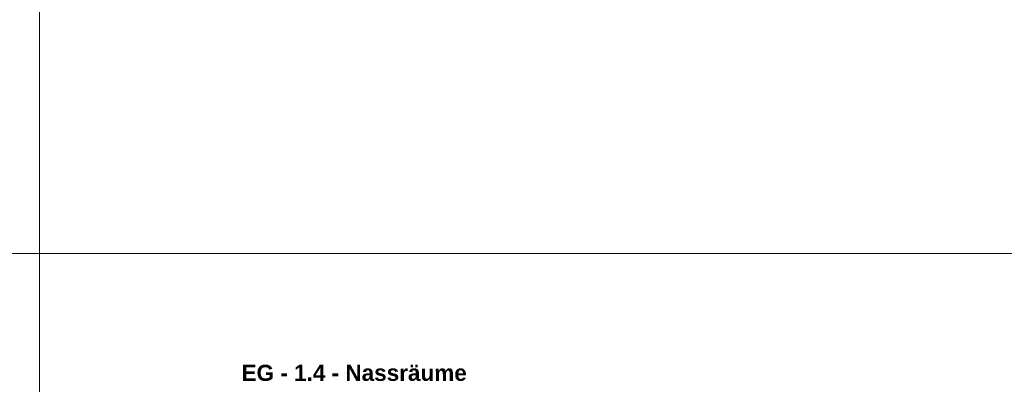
# Model space of a CAD drawing. Header units: metres. Extents: x 0.4 to 30.1, y -10.7 to 8.6.
# Tile 220 of 256: x 11.963 to 13.811, y -0.845 to -0.161. Entities that reach past the tile are written whole.
import ezdxf

# ---------------------------------------------------------------- set-up
doc = ezdxf.new("R2010")
doc.units = ezdxf.units.M
doc.layers.add('_Bodenaufbauten 20230510 (2D)', color=7, linetype='Continuous', lineweight=9)
doc.layers.add('Keine', color=7, linetype='Continuous', lineweight=9)
doc.styles.add('Arial (bold)', font='arialbd.ttf')

# ---------------------------------------------------------------- blocks, each defined once
blk = doc.blocks.new('Bodenaufbauten 20230510 (2D)')
at = {"layer": 'Keine', "color": 255, "flags": 128}
for points in [[(10, 1.8), (12, 1.8), (12, -0.6), (10, -0.6)], [(12, 1.8), (14, 1.8), (14, -0.6), (12, -0.6)], [(10, -0.6), (12, -0.6), (12, -3), (10, -3)], [(12, -0.6), (14, -0.6), (14, -3), (12, -3)]]:
    blk.add_lwpolyline(points, close=True, dxfattribs=at)
at = {"layer": 'Keine', "color": 7, "transparency": 33554687, "insert": (12.3794, -0.80854), "char_height": 0.0302617, "attachment_point": 1, "line_spacing_factor": 0.99019, "style": 'Arial (bold)'}
blk.add_mtext('EG - 1.4 - Nassräume', dxfattribs=at)

msp = doc.modelspace()

# ---------------------------------------------------------------- block references
at = {"layer": '_Bodenaufbauten 20230510 (2D)'}
msp.add_blockref('Bodenaufbauten 20230510 (2D)', (0, 0), dxfattribs=at)

doc.saveas('drawing.dxf')
